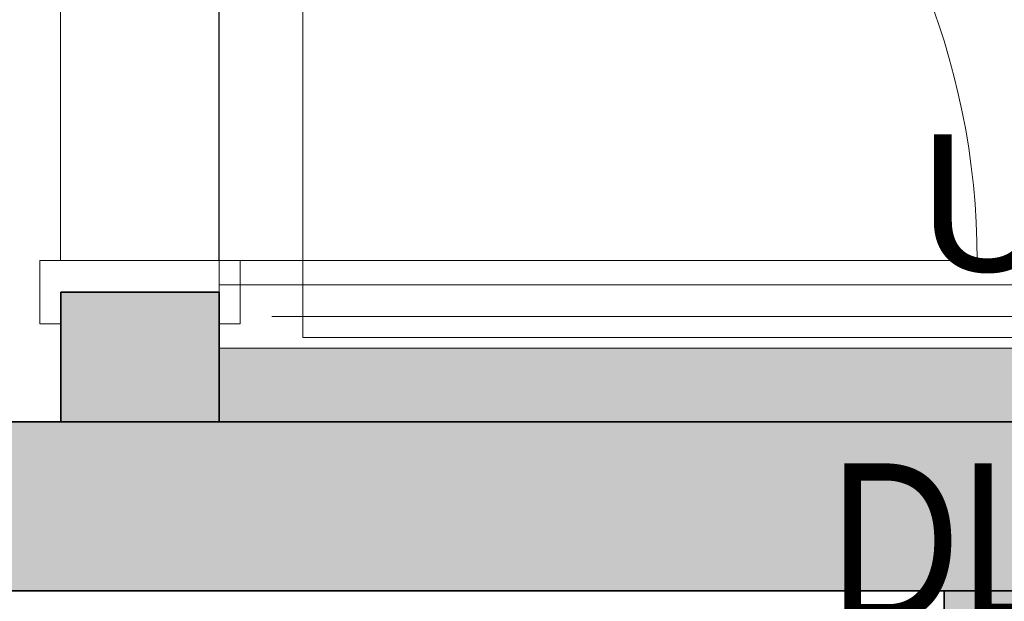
# Model space of a CAD drawing. Extents: x -321 to 526, y -52 to 542.
# Tile 26 of 56: x -139 to -120, y 169 to 180. Entities that reach past the tile are written whole.
import ezdxf
from ezdxf.lldxf.tags import DXFTag

# ---------------------------------------------------------------- set-up
doc = ezdxf.new("R2010")
doc.units = 0
doc.layers.get('0').update_dxf_attribs({"lineweight": 35})
doc.layers.add('D-501 Deckenspiegel Beleuchtung_BM_PM_NB', color=7, linetype='Continuous', lineweight=25)
doc.layers.add('D-501 Deckenspiegel Gebäude', color=7, linetype='Continuous', lineweight=25)
for name, color, linetype, lineweight, true_color in [('E_445_Allgemeinbeleuchtung', 7, 'Continuous', 18, 0xf7d209), ('E_449_Niederspannungsinstallationen_Stromkreise', 1, 'Continuous', 25, 0xff0000), ('E_449_Text-Allg', 1, 'Continuous', 25, 0xff0000)]:
    doc.layers.add(name, color=color, linetype=linetype, lineweight=lineweight, true_color=true_color)
doc.styles.get("Standard").update_dxf_attribs({"font": 'arial.ttf'})
tags = doc.linetypes.add('PUNKT2_S9', pattern=[0.025, 0, -0.025]).pattern_tags.tags
tags[6:7] = [DXFTag(74, 4), DXFTag(75, 0), DXFTag(340, '0'), DXFTag(46, 1.0), DXFTag(50, 0.0), DXFTag(44, 0.0), DXFTag(45, 0.0)]
tags[4:5] = [DXFTag(74, 4), DXFTag(75, 0), DXFTag(340, '0'), DXFTag(46, 1.0), DXFTag(50, 0.0), DXFTag(44, 0.0), DXFTag(45, 0.0)]

# ---------------------------------------------------------------- blocks, each defined once
blk = doc.blocks.new('Referenz-A07MYS7IRK', base_point=(-281.008, -47.122))
at = {"layer": 'D-501 Deckenspiegel Beleuchtung_BM_PM_NB', "color": 0, "lineweight": 18}
for p, q in [((-135.297, 174.094), (-135.297, 172.693)), ((-91.424, 174.094), (-135.297, 174.094)), ((-135.297, 172.693), (-91.424, 172.693))]:
    blk.add_line(p, q, dxfattribs=at)
at = {"layer": 'D-501 Deckenspiegel Beleuchtung_BM_PM_NB', "color": 0, "lineweight": 13}
for points in [[(-135.297, 172.693), (-135.297, 174.094), (-91.424, 172.693)], [(-91.424, 172.693), (-135.297, 174.094), (-91.424, 174.094)]]:
    blk.add_solid(points, dxfattribs=at)
at = {"layer": 'D-501 Deckenspiegel Gebäude', "color": 0, "lineweight": 18}
for p, q in [((-135.297, 172.694), (-135.297, 213.146)), ((-133.715, 174.294), (-133.715, 212.074)), ((-133.715, 174.294), (-93.024, 174.294))]:
    blk.add_line(p, q, dxfattribs=at)
at = {"layer": 'D-501 Deckenspiegel Gebäude', "color": 0, "linetype": 'PUNKT2_S9', "lineweight": 13, "ltscale": 0.13}
for p, q in [((-138.307, 189.754), (-138.307, 175.754)), ((-135.307, 189.754), (-135.307, 175.754))]:
    blk.add_line(p, q, dxfattribs=at)
at = {"layer": 'D-501 Deckenspiegel Gebäude', "color": 0, "lineweight": 13}
for p, q in [((-134.897, 175.754), (-138.697, 175.754)), ((-138.697, 175.754), (-138.697, 174.554)), ((-120.927, 175.754), (-134.927, 175.754)), ((-134.897, 174.554), (-134.897, 175.754)), ((-138.297, 174.554), (-138.297, 175.154)), ((-138.297, 175.154), (-135.297, 175.154)), ((-135.297, 175.154), (-135.297, 174.554)), ((-138.697, 174.554), (-138.297, 174.554)), ((-135.297, 174.554), (-134.897, 174.554)), ((-135.297, 172.693), (-90.924, 172.693))]:
    blk.add_line(p, q, dxfattribs=at)
at = {"layer": 'D-501 Deckenspiegel Gebäude', "color": 0, "lineweight": 35}
for p, q in [((-138.297, 175.154), (-138.297, 172.694)), ((-138.297, 175.154), (-135.307, 175.154)), ((-135.297, 175.154), (-135.297, 172.694)), ((-90.924, 172.694), (-163.551, 172.694)), ((-90.875, 169.495), (-163.551, 169.495)), ((-121.551, 150.095), (-121.551, 169.495))]:
    blk.add_line(p, q, dxfattribs=at)
at = {"layer": 'D-501 Deckenspiegel Gebäude', "color": 0, "lineweight": 13}
blk.add_ellipse((-134.922, 175.759), major_axis=(13.995, -0.005), ratio=1, start_param=0, end_param=1.570078, dxfattribs=at)
at = {"layer": 'D-501 Deckenspiegel Gebäude', "color": 0, "lineweight": 35}
for points in [[(-138.297, 172.694), (-138.297, 175.154), (-135.297, 172.694)], [(-135.297, 172.694), (-138.297, 175.154), (-135.297, 175.154)]]:
    blk.add_solid(points, dxfattribs=at)
at = {"layer": 'D-501 Deckenspiegel Gebäude', "color": 0, "lineweight": 13}
for points in [[(-163.551, 169.495), (-163.551, 172.694), (-137.994, 169.495)], [(-137.994, 169.495), (-163.551, 172.694), (-137.994, 172.694)], [(-137.994, 169.495), (-137.994, 172.694), (-137.964, 169.495)], [(-137.964, 169.495), (-137.994, 172.694), (-137.964, 172.694)], [(-137.964, 169.495), (-137.964, 172.694), (-90.924, 169.495)], [(-90.924, 169.495), (-137.964, 172.694), (-90.924, 172.694)]]:
    blk.add_solid(points, dxfattribs=at)
at = {"layer": 'D-501 Deckenspiegel Gebäude', "color": 0, "lineweight": -2}
for points in [[(-121.551, 150.095), (-121.551, 169.495), (-118.551, 150.095)], [(-118.551, 150.095), (-121.551, 169.495), (-118.551, 169.495)]]:
    blk.add_solid(points, dxfattribs=at)
blk = doc.blocks.new('MText-A07MYSF8RK', base_point=(-123.726, 168.919))
at = {"color": 0, "linetype": 'ByBlock', "lineweight": -2, "ltscale": 0.25, "char_height": 2.991, "attachment_point": 1}
for s, insert in [('{\\fArial Narrow;3,5kW}', (-116.049, 171.91)), ('{\\fArial Narrow;DLH}', (-123.726, 171.91))]:
    blk.add_mtext(s, dxfattribs=dict(at, insert=insert))
blk = doc.blocks.new('T5 1-flammig 21W-A07MYSOYRK', base_point=(-135.297, 174.094))
at = {"color": 0, "lineweight": -2}
for p, q in [((-135.297, 175.294), (-91.417, 175.294)), ((-135.297, 174.094), (-135.297, 175.294)), ((-134.273, 175.294), (-92.441, 175.294)), ((-134.297, 174.694), (-92.417, 174.694)), ((-135.297, 174.094), (-91.417, 174.094)), ((-134.273, 174.094), (-92.441, 174.094))]:
    blk.add_line(p, q, dxfattribs=at)
blk = doc.blocks.new('Bauteilbeschriftung-A07MYSP0RK', base_point=(-122.894, 175.545))
at = {"color": 0, "linetype": 'ByBlock', "lineweight": -2, "ltscale": 0.25, "insert": (-122.027, 178.145), "char_height": 2.6, "attachment_point": 1}
blk.add_mtext('{\\fArial;UV-2 / F2}', dxfattribs=at)

msp = doc.modelspace()

# ---------------------------------------------------------------- block references
at = {"color": 251, "lineweight": 25, "ltscale": 0.25, "true_color": 0x585858}
msp.add_blockref('Referenz-A07MYS7IRK', (-281.008, -47.122), dxfattribs=at)
at = {"layer": 'E_445_Allgemeinbeleuchtung', "ltscale": 0.18}
msp.add_blockref('T5 1-flammig 21W-A07MYSOYRK', (-135.297, 174.094), dxfattribs=at)
at = {"layer": 'E_449_Niederspannungsinstallationen_Stromkreise', "ltscale": 0.25}
msp.add_blockref('Bauteilbeschriftung-A07MYSP0RK', (-122.894, 175.545), dxfattribs=at)
at = {"layer": 'E_449_Text-Allg', "ltscale": 0.25}
msp.add_blockref('MText-A07MYSF8RK', (-123.726, 168.919), dxfattribs=at)

doc.saveas('drawing.dxf')
